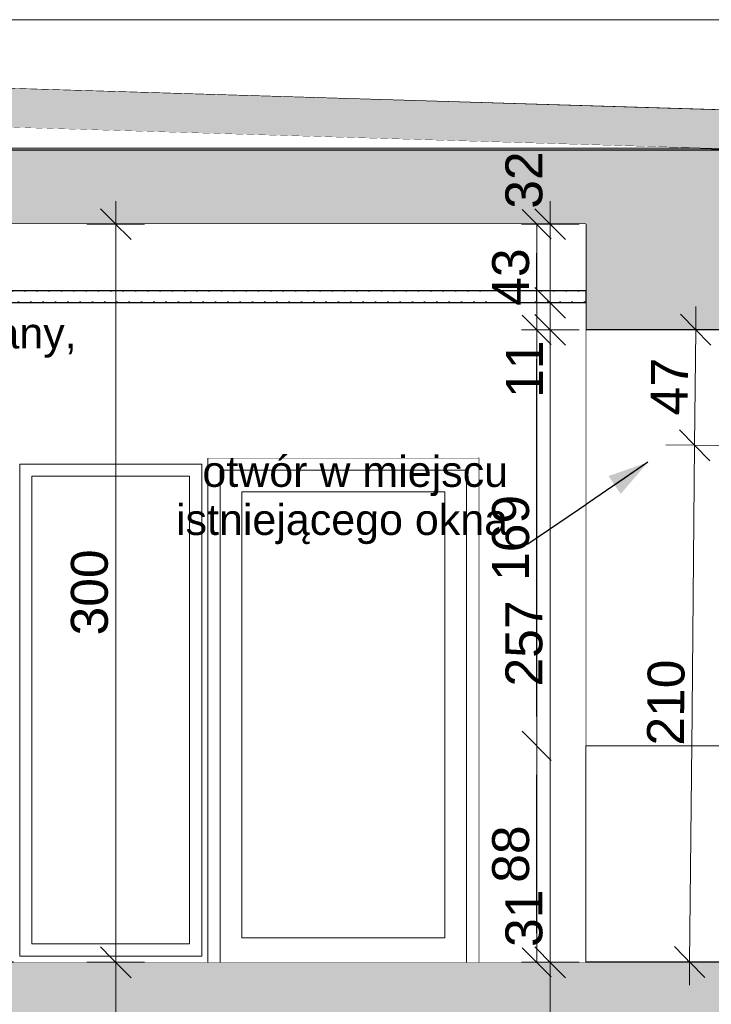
# Model space of a CAD drawing. Header units: centimetres. Extents: x -390 to 709, y -734 to 429.
# Tile 9 of 14: x 20 to 301, y -17 to 383. Entities that reach past the tile are written whole.
import ezdxf

# ---------------------------------------------------------------- set-up
doc = ezdxf.new("R2010")
doc.units = ezdxf.units.CM
doc.header["$MEASUREMENT"] = 0
doc.linetypes.add('Wipeout_Contour', pattern=[100, 0, -100])
for name, color, linetype in [('220 - ŚCIANY WEWNĘTRZNE', 7, 'Continuous'), ('270-Dachy Powłoki', 7, 'Continuous'), ('299-Wymiary Opisy', 7, 'Continuous'), ('440-Stropy', 7, 'Continuous'), ('Drzwi Archicad', 7, 'Continuous'), ('Nowe_299-Wymiary Opisy', 7, 'Continuous'), ('Okna Archicada', 7, 'Continuous')]:
    doc.layers.add(name, color=color, linetype=linetype)
for name, color, linetype, lineweight in [('220 - ŚCIANY WEWNĘTRZNE_Nr_pióra__27', 7, 'Continuous', 25), ('220-Ściany_Nr_pióra__19', 255, 'Continuous', 13), ('220-Ściany_Nr_pióra__21', 7, 'Continuous', 25), ('270-Dachy Powłoki_Nr_pióra__19', 255, 'Continuous', 0), ('270-Dachy Powłoki_Nr_pióra__21', 7, 'Continuous', 25), ('299-Wymiary Opisy_Nr_pióra__6', 5, 'Continuous', 13), ('440-Stropy_Nr_pióra__21', 7, 'Continuous', 25), ('830-Teksty Etykiety_Nr_pióra__6', 5, 'Continuous', 13), ('Nowe_299-Wymiary Opisy_Nr_pióra__6', 5, 'Continuous', 13), ('Nowe_830-Teksty Etykiety_Nr_pióra__6', 5, 'Continuous', 13)]:
    doc.layers.add(name, color=color, linetype=linetype, lineweight=lineweight)
for name, color, linetype, lineweight, true_color in [('220 - ŚCIANY WEWNĘTRZNE_Nr_pióra__87', 7, 'Continuous', 13, 0x6a6a6a), ('299-Wymiary Opisy_Nr_pióra__45', 7, 'Continuous', 15, 0x40a5ff), ('299-Wymiary Opisy_Nr_pióra__85', 7, 'Continuous', 13, 0x80c2ff), ('830-Teksty Etykiety_Nr_pióra__85', 7, 'Continuous', 13, 0x80c2ff), ('Drzwi Archicad_Nr_pióra__3', 7, 'Continuous', 13, 0xff6600), ('Nowe_299-Wymiary Opisy_Nr_pióra__45', 7, 'Continuous', 15, 0x40a5ff), ('Nowe_299-Wymiary Opisy_Nr_pióra__85', 7, 'Continuous', 13, 0x80c2ff), ('Nowe_830-Teksty Etykiety_Nr_pióra__85', 7, 'Continuous', 13, 0x80c2ff), ('Nowe_Drzwi Archicad_Nr_pióra__87', 7, 'Continuous', 13, 0x6a6a6a), ('Okna Archicada_Nr_pióra__3', 7, 'Continuous', 13, 0xff6600), ('Rozbiórka_Okna Archicada_Nr_pióra__87', 7, 'Continuous', 13, 0x6a6a6a)]:
    doc.layers.add(name, color=color, linetype=linetype, lineweight=lineweight, true_color=true_color)
doc.styles.add('STYL_AUTOMATYCZNY_1', font='arial.ttf')
doc.dimstyles.new('STYL_AUTOMATYCZNY__1', dxfattribs={"dimtxt": 15, "dimasz": 11.875, "dimexe": 0.18, "dimexo": 0.0625, "dimgap": 0, "dimtad": 1, "dimdec": 0, "dimzin": 0, "dimdsep": 46, "dimtxsty": 'STYL_AUTOMATYCZNY_1', "dimblk": 'ARROWHEAD_6', "dimblk1": 'ARROWHEAD_6', "dimblk2": 'ARROWHEAD_6', "dimcen": 0.09, "dimse1": 1, "dimse2": 1, "dimclrd": 256, "dimclre": 256, "dimclrt": 5, "dimadec": 1, "dimazin": 0, "dimtfac": 1, "dimtdec": 4, "dimtmove": 0, "dimatfit": 3, "dimfxl": 1, "dimtolj": 1, "dimtzin": 0, "dimarcsym": 0})
doc.dimstyles.new('STYL_AUTOMATYCZNY__2', dxfattribs={"dimtxt": 0.18, "dimasz": 18.24, "dimexe": 0.18, "dimexo": 0.0625, "dimgap": 0, "dimtad": 0, "dimtih": 1, "dimtoh": 1, "dimdec": 4, "dimzin": 0, "dimdsep": 46, "dimcen": 0.09, "dimadec": 0, "dimazin": 0, "dimtfac": 1, "dimtdec": 4, "dimtmove": 0, "dimatfit": 3, "dimldrblk": 'ARROWHEAD_5', "dimfxl": 1, "dimtolj": 1, "dimtzin": 0, "dimarcsym": 0})
doc.dimstyles.new('STYL_AUTOMATYCZNY__3', dxfattribs={"dimtxt": 0.18, "dimasz": 16.416, "dimexe": 0.18, "dimexo": 0.0625, "dimgap": 0, "dimtad": 0, "dimtih": 1, "dimtoh": 1, "dimdec": 4, "dimzin": 0, "dimdsep": 46, "dimcen": 0.09, "dimadec": 0, "dimazin": 0, "dimtfac": 1, "dimtdec": 4, "dimtmove": 0, "dimatfit": 3, "dimldrblk": 'ARROWHEAD_5', "dimfxl": 1, "dimtolj": 1, "dimtzin": 0, "dimarcsym": 0})

# ---------------------------------------------------------------- blocks, each defined once
blk = doc.blocks.new('ARROWHEAD_6')
at = {"color": 0, "linetype": 'Continuous', "lineweight": 0}
for p, q in [((-0.5, -0.5), (0.5, 0.5)), ((0, 0), (-1, 0))]:
    blk.add_line(p, q, dxfattribs=at)
blk = doc.blocks.new('*D5')
at = {"layer": '299-Wymiary Opisy_Nr_pióra__45', "color": 161, "linetype": 'Continuous', "lineweight": 15, "true_color": 0x40a5ff}
for p, q in [((-125.9, 261.75), (-138.4, 274.25)), ((-138.4, 6.25), (-125.9, -6.25))]:
    blk.add_line(p, q, dxfattribs=at)
at = {"layer": '299-Wymiary Opisy_Nr_pióra__85', "color": 151, "linetype": 'Continuous', "lineweight": 13, "true_color": 0x80c2ff}
for p, q in [((-132.15, 268), (-132.15, 277.38)), ((-120.43, 268), (-143.87, 268)), ((-132.15, 0), (-132.15, 268)), ((-120.43, 0), (-143.87, 0)), ((-132.15, -9.38), (-132.15, 0))]:
    blk.add_line(p, q, dxfattribs=at)
at = {"layer": '299-Wymiary Opisy_Nr_pióra__6', "color": 5, "lineweight": 13, "insert": (-135.15, 116.84), "char_height": 15, "attachment_point": 7, "rotation": 90, "style": 'STYL_AUTOMATYCZNY_1'}
blk.add_mtext('\\A1;{\\pql;\\fArial|b0|i0|c238|p0;\\W1.000000;268}', dxfattribs=at)
blk = doc.blocks.new('*D6')
at = {"layer": '299-Wymiary Opisy_Nr_pióra__45', "color": 161, "linetype": 'Continuous', "lineweight": 15, "true_color": 0x40a5ff}
for p, q in [((53.24, -24.75), (65.74, -37.25)), ((53.24, -323.75), (65.74, -336.25))]:
    blk.add_line(p, q, dxfattribs=at)
at = {"layer": '299-Wymiary Opisy_Nr_pióra__85', "color": 151, "linetype": 'Continuous', "lineweight": 13, "true_color": 0x80c2ff}
for p, q in [((59.49, -31), (59.49, 0)), ((71.21, -31), (47.77, -31)), ((59.49, -330), (59.49, -31)), ((71.21, -330), (47.77, -330)), ((59.49, -339.38), (59.49, -330))]:
    blk.add_line(p, q, dxfattribs=at)
at = {"layer": '299-Wymiary Opisy_Nr_pióra__6', "color": 5, "lineweight": 13, "char_height": 15, "attachment_point": 7, "rotation": 90, "style": 'STYL_AUTOMATYCZNY_1'}
for s, insert in [('\\A1;{\\pql;\\fArial|b0|i0|c238|p0;\\W1.000000;31}', (56.49, -60.13)), ('\\A1;{\\pql;\\fArial|b0|i0|c238|p0;\\W1.000000;299}', (56.49, -209.1))]:
    blk.add_mtext(s, dxfattribs=dict(at, insert=insert))
blk = doc.blocks.new('*D7')
at = {"layer": '299-Wymiary Opisy_Nr_pióra__45', "color": 161, "linetype": 'Continuous', "lineweight": 15, "true_color": 0x40a5ff}
for p, q in [((53.24, 6.25), (65.74, -6.25)), ((53.24, -24.75), (65.74, -37.25))]:
    blk.add_line(p, q, dxfattribs=at)
at = {"layer": '299-Wymiary Opisy_Nr_pióra__85', "color": 151, "linetype": 'Continuous', "lineweight": 13, "true_color": 0x80c2ff}
for p, q in [((71.21, 0), (47.77, 0)), ((59.49, -31), (59.49, 0))]:
    blk.add_line(p, q, dxfattribs=at)
blk = doc.blocks.new('*D8')
at = {"layer": '299-Wymiary Opisy_Nr_pióra__45', "color": 161, "linetype": 'Continuous', "lineweight": 15, "true_color": 0x40a5ff}
for p, q in [((65.74, 293.75), (53.24, 306.25)), ((53.24, 6.25), (65.74, -6.25))]:
    blk.add_line(p, q, dxfattribs=at)
at = {"layer": '299-Wymiary Opisy_Nr_pióra__85', "color": 151, "linetype": 'Continuous', "lineweight": 13, "true_color": 0x80c2ff}
for p, q in [((59.49, 300), (59.49, 309.38)), ((71.21, 300), (47.77, 300)), ((59.49, 0), (59.49, 300)), ((71.21, 0), (47.77, 0))]:
    blk.add_line(p, q, dxfattribs=at)
at = {"layer": '299-Wymiary Opisy_Nr_pióra__6', "color": 5, "lineweight": 13, "insert": (56.49, 132.84), "char_height": 15, "attachment_point": 7, "rotation": 90, "style": 'STYL_AUTOMATYCZNY_1'}
blk.add_mtext('\\A1;{\\pql;\\fArial|b0|i0|c238|p0;\\W1.000000;300}', dxfattribs=at)
blk = doc.blocks.new('*D15')
at = {"layer": 'Nowe_299-Wymiary Opisy_Nr_pióra__45', "color": 161, "linetype": 'Continuous', "lineweight": 15, "true_color": 0x40a5ff}
for p, q in [((229.79, 6.25), (242.29, -6.25)), ((229.79, -24.75), (242.29, -37.25))]:
    blk.add_line(p, q, dxfattribs=at)
at = {"layer": 'Nowe_299-Wymiary Opisy_Nr_pióra__85', "color": 151, "linetype": 'Continuous', "lineweight": 13, "true_color": 0x80c2ff}
for p, q in [((247.76, 0), (224.33, 0)), ((236.04, -31), (236.04, 0)), ((247.76, -31), (224.33, -31))]:
    blk.add_line(p, q, dxfattribs=at)
blk = doc.blocks.new('*D16')
at = {"layer": 'Nowe_299-Wymiary Opisy_Nr_pióra__45', "color": 161, "linetype": 'Continuous', "lineweight": 15, "true_color": 0x40a5ff}
for p, q in [((229.79, 263.25), (242.29, 250.75)), ((229.79, 6.25), (242.29, -6.25))]:
    blk.add_line(p, q, dxfattribs=at)
at = {"layer": 'Nowe_299-Wymiary Opisy_Nr_pióra__85', "color": 151, "linetype": 'Continuous', "lineweight": 13, "true_color": 0x80c2ff}
for p, q in [((236.04, 0), (236.04, 257)), ((247.76, 0), (224.33, 0))]:
    blk.add_line(p, q, dxfattribs=at)
at = {"layer": 'Nowe_299-Wymiary Opisy_Nr_pióra__6', "color": 5, "lineweight": 13, "char_height": 15, "attachment_point": 7, "rotation": 90, "style": 'STYL_AUTOMATYCZNY_1'}
for s, insert in [('\\A1;{\\pql;\\fArial|b0|i0|c238|p0;\\W1.000000;11}', (233.04, 229.39)), ('\\A1;{\\pql;\\fArial|b0|i0|c238|p0;\\W1.000000;257}', (233.04, 112.1)), ('\\A1;{\\pql;\\fArial|b0|i0|c238|p0;\\W1.000000;31}', (233.04, 6.25))]:
    blk.add_mtext(s, dxfattribs=dict(at, insert=insert))
blk = doc.blocks.new('*D17')
at = {"layer": 'Nowe_299-Wymiary Opisy_Nr_pióra__45', "color": 161, "linetype": 'Continuous', "lineweight": 15, "true_color": 0x40a5ff}
for p, q in [((229.79, 274.25), (242.29, 261.75)), ((229.79, 263.25), (242.29, 250.75))]:
    blk.add_line(p, q, dxfattribs=at)
at = {"layer": 'Nowe_299-Wymiary Opisy_Nr_pióra__85', "color": 151, "linetype": 'Continuous', "lineweight": 13, "true_color": 0x80c2ff}
for p, q in [((236.04, 268), (236.04, 300)), ((247.76, 268), (224.33, 268)), ((236.04, 257), (236.04, 268)), ((247.76, 257), (224.33, 257)), ((236.04, 0), (236.04, 257))]:
    blk.add_line(p, q, dxfattribs=at)
blk = doc.blocks.new('*D18')
at = {"layer": 'Nowe_299-Wymiary Opisy_Nr_pióra__45', "color": 161, "linetype": 'Continuous', "lineweight": 15, "true_color": 0x40a5ff}
for p, q in [((242.29, 293.75), (229.79, 306.25)), ((229.79, 274.25), (242.29, 261.75))]:
    blk.add_line(p, q, dxfattribs=at)
at = {"layer": 'Nowe_299-Wymiary Opisy_Nr_pióra__85', "color": 151, "linetype": 'Continuous', "lineweight": 13, "true_color": 0x80c2ff}
for p, q in [((236.04, 300), (236.04, 309.38)), ((247.76, 300), (224.33, 300)), ((236.04, 268), (236.04, 300))]:
    blk.add_line(p, q, dxfattribs=at)
at = {"layer": 'Nowe_299-Wymiary Opisy_Nr_pióra__6', "color": 5, "lineweight": 13, "insert": (233.04, 306.25), "char_height": 15, "attachment_point": 7, "rotation": 90, "style": 'STYL_AUTOMATYCZNY_1'}
blk.add_mtext('\\A1;{\\pql;\\fArial|b0|i0|c238|p0;\\W1.000000;32}', dxfattribs=at)
blk = doc.blocks.new('*D19')
at = {"layer": 'Nowe_299-Wymiary Opisy_Nr_pióra__45', "color": 161, "linetype": 'Continuous', "lineweight": 15, "true_color": 0x40a5ff}
for p, q in [((288.49, 216.44), (300.87, 203.82)), ((286.49, 6.44), (298.87, -6.18))]:
    blk.add_line(p, q, dxfattribs=at)
at = {"layer": 'Nowe_299-Wymiary Opisy_Nr_pióra__85', "color": 151, "linetype": 'Continuous', "lineweight": 13, "true_color": 0x80c2ff}
for p, q in [((306.4, 210.02), (282.96, 210.24)), ((292.68, 0.13), (294.68, 210.13)), ((304.4, 0.02), (280.96, 0.24)), ((292.59, -9.24), (292.68, 0.13))]:
    blk.add_line(p, q, dxfattribs=at)
at = {"layer": 'Nowe_299-Wymiary Opisy_Nr_pióra__6', "color": 5, "lineweight": 13, "insert": (290.52, 88), "char_height": 15, "attachment_point": 7, "rotation": 89.4543, "style": 'STYL_AUTOMATYCZNY_1'}
blk.add_mtext('\\A1;{\\pql;\\fArial|b0|i0|c238|p0;\\W1.000000;210}', dxfattribs=at)
blk = doc.blocks.new('*D20')
at = {"layer": 'Nowe_299-Wymiary Opisy_Nr_pióra__45', "color": 161, "linetype": 'Continuous', "lineweight": 15, "true_color": 0x40a5ff}
for p, q in [((301.32, 250.8), (288.94, 263.42)), ((288.49, 216.44), (300.87, 203.82))]:
    blk.add_line(p, q, dxfattribs=at)
at = {"layer": 'Nowe_299-Wymiary Opisy_Nr_pióra__85', "color": 151, "linetype": 'Continuous', "lineweight": 13, "true_color": 0x80c2ff}
for p, q in [((295.13, 257.11), (295.22, 266.48)), ((306.85, 257), (283.41, 257.22)), ((294.68, 210.13), (295.13, 257.11)), ((306.4, 210.02), (282.96, 210.24)), ((292.68, 0.13), (294.68, 210.13))]:
    blk.add_line(p, q, dxfattribs=at)
at = {"layer": 'Nowe_299-Wymiary Opisy_Nr_pióra__6', "color": 5, "lineweight": 13, "insert": (291.8, 222.21), "char_height": 15, "attachment_point": 7, "rotation": 89.4543, "style": 'STYL_AUTOMATYCZNY_1'}
blk.add_mtext('\\A1;{\\pql;\\fArial|b0|i0|c238|p0;\\W1.000000;47}', dxfattribs=at)
blk = doc.blocks.new('ARROWHEAD_5')
at = {"linetype": 'Continuous', "lineweight": 0}
blk.add_hatch(color=0, dxfattribs=at).paths.add_polyline_path([(-1, 0.2679), (0, 0), (-1, -0.2679)])
at = {"color": 0, "linetype": 'Continuous', "lineweight": 0}
blk.add_line((0, 0), (-1, 0), dxfattribs=at)

msp = doc.modelspace()

# ---------------------------------------------------------------- hatches: boundary and pattern name
at = {"layer": '270-Dachy Powłoki', "linetype": 'Continuous', "lineweight": 0, "true_color": 0x7f7f7f}
msp.add_hatch(color=8, dxfattribs=at).paths.add_polyline_path([(326.47, 346), (-390.38, 367.51), (-390.38, 351.51), (326.47, 330)])
at = {"layer": '440-Stropy', "linetype": 'Continuous', "lineweight": 0, "true_color": 0x7f7f7f}
msp.add_hatch(color=8, dxfattribs=at).paths.add_polyline_path([(-390.38, 330), (-390.38, 300), (250.47, 300), (250.47, 330)])

# ---------------------------------------------------------------- linework, layer by layer
at = {"layer": '220 - ŚCIANY WEWNĘTRZNE_Nr_pióra__27', "color": 7, "linetype": 'Continuous', "lineweight": 25}
msp.add_line((306.47, 330), (250.47, 330), dxfattribs=at)
at = {"layer": '270-Dachy Powłoki_Nr_pióra__21', "color": 7, "linetype": 'Continuous', "lineweight": 25}
for p, q in [((-390.38, 367.51), (326.47, 346)), ((-390.38, 351.51), (326.47, 330))]:
    msp.add_line(p, q, dxfattribs=at)
at = {"layer": '440-Stropy_Nr_pióra__21', "color": 7, "linetype": 'Continuous', "lineweight": 25}
for p, q in [((250.47, 330), (-390.38, 330)), ((250.47, 300), (-195.53, 300))]:
    msp.add_line(p, q, dxfattribs=at)

# ---------------------------------------------------------------- wipeouts: each hides what was drawn before it
at = {"color": 254, "linetype": 'Wipeout_Contour', "lineweight": 0, "ltscale": 1439.022499}
msp.add_wipeout([(284.47, 88), (250.47, 88), (250.47, 0), (306.47, 0), (306.47, 88)], dxfattribs=at).dxf.layer = '220 - ŚCIANY WEWNĘTRZNE'
at = {"color": 254, "linetype": 'Wipeout_Contour', "lineweight": 0, "ltscale": 445.194857}
msp.add_wipeout([(25.47, 197.5), (20.47, 197.5), (20.47, 7.5), (25.47, 7.5)], dxfattribs=at).dxf.layer = 'Okna Archicada'
at = {"color": 254, "linetype": 'Wipeout_Contour', "lineweight": 0, "ltscale": 634.598272}
msp.add_wipeout([(94.47, 200), (94.47, 5), (96.97, 5), (96.97, 200)], dxfattribs=at).dxf.layer = 'Okna Archicada'

# ---------------------------------------------------------------- next in the draw order: hatches: boundary and pattern name
at = {"layer": '220 - ŚCIANY WEWNĘTRZNE', "linetype": 'Continuous', "lineweight": 0, "true_color": 0x7f7f7f}
msp.add_hatch(color=8, dxfattribs=at).paths.add_polyline_path([(306.47, -68), (306.47, 0), (250.47, 0), (250.47, -68)])
at = {"layer": '440-Stropy', "linetype": 'Continuous', "lineweight": 0, "true_color": 0x7f7f7f}
msp.add_hatch(color=8, dxfattribs=at).paths.add_polyline_path([(250.47, 0), (-390.38, 0), (-390.38, -31), (250.47, -31)])

# ---------------------------------------------------------------- next in the draw order: linework, layer by layer
at = {"layer": '220 - ŚCIANY WEWNĘTRZNE_Nr_pióra__27', "color": 7, "linetype": 'Continuous', "lineweight": 25}
msp.add_line((306.47, 0), (250.47, 0), dxfattribs=at)
at = {"layer": '440-Stropy_Nr_pióra__21', "color": 7, "linetype": 'Continuous', "lineweight": 25}
msp.add_line((250.47, 0), (-390.38, 0), dxfattribs=at)

# ---------------------------------------------------------------- next in the draw order: wipeouts: each hides what was drawn before it
at = {"color": 254, "linetype": 'Wipeout_Contour', "lineweight": 0, "ltscale": 1342.88829}
msp.add_wipeout([(250.47, 88), (306.47, 88), (306.47, 257), (250.47, 257)], dxfattribs=at).dxf.layer = '220 - ŚCIANY WEWNĘTRZNE'
at = {"color": 254, "linetype": 'Wipeout_Contour', "lineweight": 0, "ltscale": 1703.534837}
msp.add_wipeout([(20.47, 200), (20.47, 202.5), (94.47, 202.5), (94.47, 200), (96.97, 200), (96.97, 205), (17.97, 205), (17.97, 200)], dxfattribs=at).dxf.layer = 'Okna Archicada'
at = {"color": 254, "linetype": 'Wipeout_Contour', "lineweight": 0, "ltscale": 619.73129}
msp.add_wipeout([(89.47, 7.5), (94.47, 7.5), (94.47, 197.5), (89.47, 197.5)], dxfattribs=at).dxf.layer = 'Okna Archicada'

# ---------------------------------------------------------------- next in the draw order: hatches: boundary and pattern name
at = {"layer": '220 - ŚCIANY WEWNĘTRZNE', "linetype": 'Continuous', "lineweight": 0, "true_color": 0x7f7f7f}
msp.add_hatch(color=8, dxfattribs=at).paths.add_polyline_path([(306.47, 257), (306.47, 330), (250.47, 330), (250.47, 257)])

# ---------------------------------------------------------------- next in the draw order: linework, layer by layer
at = {"layer": '220 - ŚCIANY WEWNĘTRZNE_Nr_pióra__27', "color": 7, "linetype": 'Continuous', "lineweight": 25}
for p in [(250.47, 300), (306.47, 257)]:
    msp.add_line(p, (250.47, 257), dxfattribs=at)
at = {"layer": 'Rozbiórka_Okna Archicada_Nr_pióra__87', "color": 251, "linetype": 'Continuous', "lineweight": 13, "true_color": 0x6a6a6a}
for p, q in [((250.47, 88), (250.47, 257)), ((306.47, 88), (250.47, 88))]:
    msp.add_line(p, q, dxfattribs=at)

# ---------------------------------------------------------------- next in the draw order: dimensions: what is measured, and where the dimension line sits
at = {"layer": 'Nowe_299-Wymiary Opisy', "color": 151, "linetype": 'Continuous', "lineweight": 13, "true_color": 0x80c2ff}
for base, p1, p2, picture, middle in [((295.13, 257.11), (308.47, 210), (306.47, 257), '*D20', (284.41, 233.69)), ((294.68, 210.13), (306.47, 0), (308.47, 210), '*D19', (283.18, 105.19))]:
    dim = msp.add_linear_dim(base=base, p1=p1, p2=p2, angle=89.4543, dimstyle='STYL_AUTOMATYCZNY__1', dxfattribs=at)
    dim.commit()
    dim.dimension.update_dxf_attribs({"geometry": picture, "text_midpoint": middle, "dimtype": 160, "text_rotation": 89.4543})

# ---------------------------------------------------------------- next in the draw order: wipeouts: each hides what was drawn before it
at = {"color": 254, "linetype": 'Wipeout_Contour', "lineweight": 0, "ltscale": 1259.222438}
msp.add_wipeout([(20.47, 202.5), (20.47, 197.5), (25.47, 197.5), (89.47, 197.5), (94.47, 197.5), (94.47, 202.5)], dxfattribs=at).dxf.layer = 'Okna Archicada'
at = {"color": 254, "linetype": 'Wipeout_Contour', "lineweight": 0, "ltscale": 461.570926}
msp.add_wipeout([(20.47, 2.5), (20.47, 5), (17.97, 5), (17.97, 0), (96.97, 0), (96.97, 5), (94.47, 5), (94.47, 2.5)], dxfattribs=at).dxf.layer = 'Okna Archicada'

# ---------------------------------------------------------------- next in the draw order: linework, layer by layer
at = {"layer": 'Okna Archicada_Nr_pióra__3', "color": 30, "linetype": 'Continuous', "lineweight": 13, "true_color": 0xff6600}
for p, q in [((20.47, 202.5), (20.47, 197.5)), ((94.47, 202.5), (20.47, 202.5)), ((94.47, 197.5), (94.47, 202.5))]:
    msp.add_line(p, q, dxfattribs=at)

# ---------------------------------------------------------------- next in the draw order: wipeouts: each hides what was drawn before it
at = {"color": 254, "linetype": 'Wipeout_Contour', "lineweight": 0, "ltscale": 1212.306243}
msp.add_wipeout([(250.47, 0), (250.47, 300), (206.97, 300), (206.97, 0)], dxfattribs=at).dxf.layer = '220 - ŚCIANY WEWNĘTRZNE'
at = {"color": 254, "linetype": 'Wipeout_Contour', "lineweight": 0, "ltscale": 1880.861617}
msp.add_wipeout([(-390.38, 346), (-390.38, 330.9), (296.47, 330.9), (-206.86, 346)], dxfattribs=at).dxf.layer = '270-Dachy Powłoki'
at = {"color": 254, "linetype": 'Wipeout_Contour', "lineweight": 0, "ltscale": 645.153508}
msp.add_wipeout([(101.97, 0), (101.97, 200), (96.97, 200), (96.97, 0)], dxfattribs=at).dxf.layer = 'Drzwi Archicad'
at = {"color": 254, "linetype": 'Wipeout_Contour', "lineweight": 0, "ltscale": 348.016857}
msp.add_wipeout([(94.47, 2.5), (94.47, 7.5), (89.47, 7.5), (25.47, 7.5), (20.47, 7.5), (20.47, 2.5)], dxfattribs=at).dxf.layer = 'Okna Archicada'

# ---------------------------------------------------------------- next in the draw order: linework, layer by layer
at = {"layer": '220 - ŚCIANY WEWNĘTRZNE_Nr_pióra__87', "color": 251, "linetype": 'Continuous', "lineweight": 13, "true_color": 0x6a6a6a}
msp.add_line((206.97, 205), (206.97, 0), dxfattribs=at)
at = {"layer": '270-Dachy Powłoki_Nr_pióra__19', "color": 255, "linetype": 'Continuous', "lineweight": 0}
msp.add_line((296.47, 330.9), (-390.38, 330.9), dxfattribs=at)
at = {"layer": 'Nowe_Drzwi Archicad_Nr_pióra__87', "color": 251, "linetype": 'Continuous', "lineweight": 13, "true_color": 0x6a6a6a}
msp.add_line((250.47, 0), (250.47, 88), dxfattribs=at)
at = {"layer": 'Okna Archicada_Nr_pióra__3', "color": 30, "linetype": 'Continuous', "lineweight": 13, "true_color": 0xff6600}
for p, q in [((20.47, 197.5), (20.47, 7.5)), ((94.47, 7.5), (94.47, 197.5)), ((20.47, 7.5), (20.47, 2.5)), ((94.47, 2.5), (94.47, 7.5)), ((20.47, 2.5), (94.47, 2.5))]:
    msp.add_line(p, q, dxfattribs=at)

# ---------------------------------------------------------------- next in the draw order: dimensions: what is measured, and where the dimension line sits
at = {"layer": '299-Wymiary Opisy', "color": 151, "linetype": 'Continuous', "lineweight": 13, "true_color": 0x80c2ff}
for base, p1, p2, location in [((230.53, 300), (250.47, 257), (250.47, 300), (220.03, 278.47)), ((230.53, 257), (250.47, 88), (250.47, 257), (220.03, 172.46)), ((230.53, 88), (250.47, 0), (250.47, 88), (220.03, 43.97))]:
    msp.add_linear_dim(base=base, p1=p1, p2=p2, angle=90, location=location, text_rotation=90, dimstyle='STYL_AUTOMATYCZNY__1', dxfattribs=at).render()
at = {"layer": 'Nowe_299-Wymiary Opisy', "color": 151, "linetype": 'Continuous', "lineweight": 13, "true_color": 0x80c2ff}
for base, p1, p2, picture, middle in [((236.04, 300), (250.47, 268), (250.47, 300), '*D18', (225.54, 317.67)), ((236.04, 268), (250.47, 257), (250.47, 268), '*D17', (225.54, 240.81)), ((236.04, 257), (250.47, 0), (250.47, 257), '*D16', (225.54, 129.23)), ((236.04, 0), (250.47, -31), (250.47, 0), '*D15', (225.54, 17.67))]:
    dim = msp.add_linear_dim(base=base, p1=p1, p2=p2, angle=90, dimstyle='STYL_AUTOMATYCZNY__1', dxfattribs=at)
    dim.commit()
    dim.dimension.update_dxf_attribs({"geometry": picture, "text_midpoint": middle, "dimtype": 160, "text_rotation": 90})

# ---------------------------------------------------------------- next in the draw order: wipeouts: each hides what was drawn before it
at = {"color": 254, "linetype": 'Wipeout_Contour', "lineweight": 0, "ltscale": 2036.78242}
msp.add_wipeout([(306.47, 383.06), (-390.38, 383.06), (-390.38, 367.51), (306.47, 346.6)], dxfattribs=at).dxf.layer = '220 - ŚCIANY WEWNĘTRZNE'
at = {"color": 254, "linetype": 'Wipeout_Contour', "lineweight": 0, "ltscale": 650.828366}
msp.add_wipeout([(110.77, 191.2), (101.97, 191.2), (101.97, 10), (110.77, 10)], dxfattribs=at).dxf.layer = 'Drzwi Archicad'
at = {"color": 254, "linetype": 'Wipeout_Contour', "lineweight": 0, "ltscale": 531.453665}
msp.add_wipeout([(25.47, 7.5), (89.47, 7.5), (89.47, 197.5), (25.47, 197.5)], dxfattribs=at).dxf.layer = 'Okna Archicada'

# ---------------------------------------------------------------- next in the draw order: linework, layer by layer
at = {"layer": '220 - ŚCIANY WEWNĘTRZNE_Nr_pióra__87', "color": 251, "linetype": 'Continuous', "lineweight": 13, "true_color": 0x6a6a6a}
msp.add_line((-390.38, 383.06), (306.47, 383.06), dxfattribs=at)
at = {"layer": 'Okna Archicada_Nr_pióra__3', "color": 30, "linetype": 'Continuous', "lineweight": 13, "true_color": 0xff6600}
for p, q in [((25.47, 7.5), (25.47, 197.5)), ((25.47, 197.5), (89.47, 197.5)), ((89.47, 197.5), (89.47, 7.5)), ((89.47, 7.5), (25.47, 7.5))]:
    msp.add_line(p, q, dxfattribs=at)

# ---------------------------------------------------------------- next in the draw order: dimensions: what is measured, and where the dimension line sits
at = {"layer": '299-Wymiary Opisy', "color": 151, "linetype": 'Continuous', "lineweight": 13, "true_color": 0x80c2ff}
dim = msp.add_linear_dim(base=(59.49, 0), p1=(-69.95, -31), p2=(-195.53, 0), angle=90, dimstyle='STYL_AUTOMATYCZNY__1', dxfattribs=at)
dim.commit()
dim.dimension.update_dxf_attribs({"geometry": '*D7', "text_midpoint": (48.99, -48.72), "dimtype": 160, "text_rotation": 90})

# ---------------------------------------------------------------- next in the draw order: wipeouts: each hides what was drawn before it
at = {"color": 254, "linetype": 'Wipeout_Contour', "lineweight": 0, "ltscale": 980.712377}
msp.add_wipeout([(206.97, 200), (201.97, 200), (201.97, 0), (206.97, 0)], dxfattribs=at).dxf.layer = 'Drzwi Archicad'

# ---------------------------------------------------------------- next in the draw order: wipeouts: each hides what was drawn before it
at = {"color": 254, "linetype": 'Wipeout_Contour', "lineweight": 0, "ltscale": 1535.759789}
msp.add_wipeout([(201.97, 200), (206.97, 200), (206.97, 205), (96.97, 205), (96.97, 200), (101.97, 200)], dxfattribs=at).dxf.layer = 'Drzwi Archicad'
at = {"color": 254, "linetype": 'Wipeout_Contour', "lineweight": 0, "ltscale": 945.277782}
msp.add_wipeout([(193.17, 10), (201.97, 10), (201.97, 191.2), (193.17, 191.2)], dxfattribs=at).dxf.layer = 'Drzwi Archicad'

# ---------------------------------------------------------------- next in the draw order: linework, layer by layer
at = {"layer": 'Drzwi Archicad_Nr_pióra__3', "color": 30, "linetype": 'Continuous', "lineweight": 13, "true_color": 0xff6600}
for p, q in [((96.97, 205), (96.97, 200)), ((206.97, 205), (96.97, 205)), ((96.97, 200), (96.97, 0))]:
    msp.add_line(p, q, dxfattribs=at)

# ---------------------------------------------------------------- next in the draw order: wipeouts: each hides what was drawn before it
at = {"color": 254, "linetype": 'Wipeout_Contour', "lineweight": 0, "ltscale": 1495.192707}
msp.add_wipeout([(201.97, 200), (101.97, 200), (101.97, 191.2), (110.77, 191.2), (193.17, 191.2), (201.97, 191.2)], dxfattribs=at).dxf.layer = 'Drzwi Archicad'
at = {"color": 254, "linetype": 'Wipeout_Contour', "lineweight": 0, "ltscale": 913.32608}
msp.add_wipeout([(110.77, 10), (101.97, 10), (101.97, 0), (201.97, 0), (201.97, 10), (193.17, 10)], dxfattribs=at).dxf.layer = 'Drzwi Archicad'

# ---------------------------------------------------------------- next in the draw order: linework, layer by layer
at = {"layer": 'Drzwi Archicad_Nr_pióra__3', "color": 30, "linetype": 'Continuous', "lineweight": 13, "true_color": 0xff6600}
for p, q in [((101.97, 0), (101.97, 200)), ((101.97, 200), (201.97, 200)), ((201.97, 200), (201.97, 0))]:
    msp.add_line(p, q, dxfattribs=at)

# ---------------------------------------------------------------- next in the draw order: dimensions: what is measured, and where the dimension line sits
at = {"layer": '299-Wymiary Opisy', "color": 151, "linetype": 'Continuous', "lineweight": 13, "true_color": 0x80c2ff}
dim = msp.add_linear_dim(base=(59.49, -31), p1=(250.47, -330), p2=(-69.95, -31), angle=90, dimstyle='STYL_AUTOMATYCZNY__1', dxfattribs=at)
dim.commit()
dim.dimension.update_dxf_attribs({"geometry": '*D6', "text_midpoint": (48.99, -191.98), "dimtype": 160, "text_rotation": 90})

# ---------------------------------------------------------------- next in the draw order: wipeouts: each hides what was drawn before it
at = {"color": 254, "linetype": 'Wipeout_Contour', "lineweight": 0, "ltscale": 1265.764122}
msp.add_wipeout([(-169.03, 205), (206.97, 205), (206.97, 300), (-169.03, 300)], dxfattribs=at).dxf.layer = '220 - ŚCIANY WEWNĘTRZNE'
at = {"color": 254, "linetype": 'Wipeout_Contour', "lineweight": 0, "ltscale": 796.930794}
msp.add_wipeout([(193.17, 10), (193.17, 191.2), (110.77, 191.2), (110.77, 10)], dxfattribs=at).dxf.layer = 'Drzwi Archicad'

# ---------------------------------------------------------------- next in the draw order: hatches: boundary and pattern name
at = {"layer": '220-Ściany_Nr_pióra__19', "linetype": 'Continuous', "lineweight": 13}
h = msp.add_hatch(dxfattribs=at)
h.set_pattern_fill('Tynk_0001', color=255, style=0, pattern_type=2)
h.set_pattern_definition([(0, (0, 0), (0, 8.66025), [0, -5]), (0, (2.5, 4.33), (0, 8.66025), [0, -5])])
h.paths.add_polyline_path([(-195.53, 273), (250.47, 273), (250.47, 268), (-195.53, 268)])

# ---------------------------------------------------------------- next in the draw order: linework, layer by layer
at = {"layer": '220-Ściany_Nr_pióra__21', "color": 7, "linetype": 'Continuous', "lineweight": 25, "flags": 128}
msp.add_lwpolyline([(-195.53, 273), (250.47, 273), (250.47, 268), (-195.53, 268)], close=True, dxfattribs=at)
at = {"layer": 'Drzwi Archicad_Nr_pióra__3', "color": 30, "linetype": 'Continuous', "lineweight": 13, "true_color": 0xff6600}
for p, q in [((110.77, 191.2), (110.77, 10)), ((193.17, 191.2), (110.77, 191.2)), ((193.17, 10), (193.17, 191.2)), ((110.77, 10), (193.17, 10))]:
    msp.add_line(p, q, dxfattribs=at)

# ---------------------------------------------------------------- next in the draw order: texts
at = {"layer": '830-Teksty Etykiety_Nr_pióra__6', "color": 5, "linetype": 'Continuous', "lineweight": 13, "insert": (-99.05, 226.28), "char_height": 12.5, "attachment_point": 7, "line_spacing_factor": 0.930913, "style": 'STYL_AUTOMATYCZNY_1'}
msp.add_mtext('\\A1;{\\pql;\\fArial|b0|i0|c238|p0;\\W1.000000;sufit podwieszany, \\P\\pql;\\fArial|b0|i0|c238|p0;\\W1.000000;kasetonowy}', dxfattribs=at)
at = {"layer": 'Nowe_830-Teksty Etykiety_Nr_pióra__6', "color": 5, "linetype": 'Continuous', "lineweight": 13, "insert": (218.9, 169.89), "char_height": 12.5, "attachment_point": 9, "line_spacing_factor": 0.937578, "style": 'STYL_AUTOMATYCZNY_1'}
msp.add_mtext('\\A1;{\\pqr;\\fArial|b0|i0|c238|p0;\\W1.000000;otwór w miejscu\\P\\pqr;\\fArial|b0|i0|c238|p0;\\W1.000000; istniejącego okna}', dxfattribs=at)

# ---------------------------------------------------------------- next in the draw order: dimensions: what is measured, and where the dimension line sits
at = {"layer": '299-Wymiary Opisy', "color": 151, "linetype": 'Continuous', "lineweight": 13, "true_color": 0x80c2ff}
for base, p1, p2, picture, middle in [((59.49, 300), (-195.53, 0), (-195.53, 300), '*D8', (48.99, 149.96)), ((-132.15, 268), (250.47, 0), (250.47, 268), '*D5', (-142.65, 133.96))]:
    dim = msp.add_linear_dim(base=base, p1=p1, p2=p2, angle=90, dimstyle='STYL_AUTOMATYCZNY__1', dxfattribs=at)
    dim.commit()
    dim.dimension.update_dxf_attribs({"geometry": picture, "text_midpoint": middle, "dimtype": 160, "text_rotation": 90})

# ---------------------------------------------------------------- next in the draw order: leaders
at = {"layer": '830-Teksty Etykiety_Nr_pióra__85', "color": 151, "linetype": 'Continuous', "lineweight": 13, "true_color": 0x80c2ff, "annotation_type": 0, "has_hookline": 1, "hookline_direction": 0, "text_width": 140.46}
msp.add_leader([(-108.09, 268), (-108.09, 226.28), (-102.65, 225.6)], dimstyle='STYL_AUTOMATYCZNY__2', dxfattribs=at)
at = {"layer": 'Nowe_830-Teksty Etykiety_Nr_pióra__85', "color": 151, "linetype": 'Continuous', "lineweight": 13, "true_color": 0x80c2ff, "annotation_type": 0, "has_hookline": 1, "hookline_direction": 1, "text_width": 138.91}
msp.add_leader([(275.74, 203.23), (226.95, 169.89), (222.5, 169.22)], dimstyle='STYL_AUTOMATYCZNY__3', dxfattribs=at)

doc.saveas('drawing.dxf')
